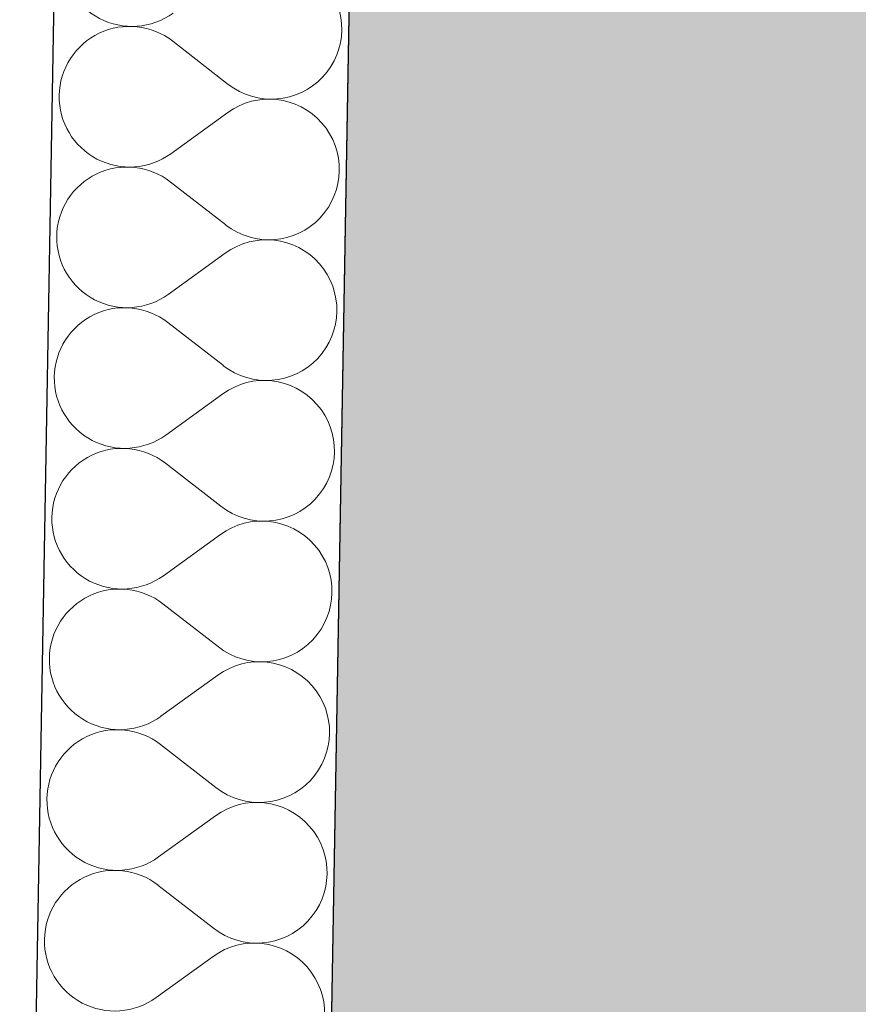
# Model space of a CAD drawing. Header units: millimetres. Extents: x -23738 to 4435, y -2716 to 20653.
# Tile 6 of 160: x -20645 to -20191, y 706 to 1239. Entities that reach past the tile are written whole.
import ezdxf

# ---------------------------------------------------------------- set-up
doc = ezdxf.new("R2010")
doc.units = ezdxf.units.MM
doc.header["$MEASUREMENT"] = 0
doc.linetypes.add('Wipeout_Contour', pattern=[1000, 0, -1000])
for name, color, linetype in [('9._POHLED ZÁPADNÍ_2_Konstrukce - nosné', 7, 'Continuous'), ('9._POHLED ZÁPADNÍ_2_Nové_Konstrukce - nosné', 7, 'Continuous'), ('9._POHLED ZÁPADNÍ_2_Nové_Výplně – Řezové', 7, 'Continuous'), ('9._POHLED ZÁPADNÍ_2_Výplně – Řezové', 7, 'Continuous'), ('9._POHLED ZÁPADNÍ_2_VÝTAH VAR 1', 7, 'Continuous')]:
    doc.layers.add(name, color=color, linetype=linetype)

# ---------------------------------------------------------------- blocks, each defined once
blk = doc.blocks.new('*X3', base_point=(-24533.14, -6254.22))
at = {"layer": '9._POHLED ZÁPADNÍ_2_Nové_Výplně – Řezové', "color": 21, "linetype": 'Continuous', "lineweight": 20, "true_color": 0xffaaaa}
for p, q in [((-20531.82, 1203.8), (-20561.89, 1227.19)), ((-20532.08, 1188.57), (-20562.95, 1166.25)), ((-20533.14, 1127.63), (-20563.22, 1151.01)), ((-20533.41, 1112.39), (-20564.28, 1090.07)), ((-20534.47, 1051.45), (-20564.55, 1074.83)), ((-20534.74, 1036.21), (-20565.61, 1013.89)), ((-20535.8, 975.27), (-20565.87, 998.65)), ((-20536.07, 960.03), (-20566.94, 937.71)), ((-20537.13, 899.09), (-20567.2, 922.47)), ((-20537.39, 883.85), (-20568.26, 861.53)), ((-20538.46, 822.91), (-20568.53, 846.29)), ((-20538.72, 807.67), (-20569.59, 785.35)), ((-20539.78, 746.73), (-20569.86, 770.12)), ((-20540.05, 731.5), (-20570.92, 709.17))]:
    blk.add_line(p, q, dxfattribs=at)
for centre, start, end in [((-20583.95, 1273.3), 179.0012, 305.8711), ((-20508.43, 1233.88), 232.1313, 125.8711), ((-20585.27, 1197.12), 52.1313, 179.0012), ((-20585.27, 1197.12), 179.0012, 305.8711), ((-20509.76, 1157.7), 232.1313, 125.8711), ((-20586.6, 1120.94), 52.1313, 179.0012), ((-20586.6, 1120.94), 179.0012, 305.8711), ((-20511.09, 1081.52), 232.1313, 125.8711), ((-20587.93, 1044.76), 52.1313, 179.0012), ((-20587.93, 1044.76), 179.0012, 305.8711), ((-20512.42, 1005.34), 232.1313, 125.8711), ((-20589.26, 968.58), 52.1313, 179.0012), ((-20589.26, 968.58), 179.0012, 305.8711), ((-20513.74, 929.16), 232.1313, 125.8711), ((-20590.59, 892.4), 52.1313, 179.0012), ((-20590.59, 892.4), 179.0012, 305.8711), ((-20515.07, 852.98), 232.1313, 125.8711), ((-20591.91, 816.22), 52.1313, 179.0012), ((-20591.91, 816.22), 179.0012, 305.8711), ((-20516.4, 776.8), 232.1313, 125.8711), ((-20593.24, 740.04), 52.1313, 179.0012), ((-20593.24, 740.04), 179.0012, 305.8711), ((-20517.73, 700.63), 232.1313, 125.8711)]:
    blk.add_arc(centre, 38.1, start, end, dxfattribs=at)
blk = doc.blocks.new('*X18', base_point=(-24533.14, -6254.22))
at = {"layer": '9._POHLED ZÁPADNÍ_2_Nové_Výplně – Řezové', "color": 21, "linetype": 'Continuous', "lineweight": 20, "true_color": 0xffaaaa}
for p, q in [((-20531.82, 1203.8), (-20561.89, 1227.19)), ((-20532.08, 1188.57), (-20562.95, 1166.25)), ((-20533.14, 1127.63), (-20563.22, 1151.01)), ((-20533.41, 1112.39), (-20564.28, 1090.07)), ((-20534.47, 1051.45), (-20564.55, 1074.83)), ((-20534.74, 1036.21), (-20565.61, 1013.89)), ((-20535.8, 975.27), (-20565.87, 998.65)), ((-20536.07, 960.03), (-20566.94, 937.71)), ((-20537.13, 899.09), (-20567.2, 922.47)), ((-20537.39, 883.85), (-20568.26, 861.53)), ((-20538.46, 822.91), (-20568.53, 846.29)), ((-20538.72, 807.67), (-20569.59, 785.35)), ((-20539.78, 746.73), (-20569.86, 770.12)), ((-20540.05, 731.5), (-20570.92, 709.17))]:
    blk.add_line(p, q, dxfattribs=at)
for centre, start, end in [((-20583.95, 1273.3), 179.0012, 305.8711), ((-20508.43, 1233.88), 232.1313, 125.8711), ((-20585.27, 1197.12), 52.1313, 179.0012), ((-20585.27, 1197.12), 179.0012, 305.8711), ((-20509.76, 1157.7), 232.1313, 125.8711), ((-20586.6, 1120.94), 52.1313, 179.0012), ((-20586.6, 1120.94), 179.0012, 305.8711), ((-20511.09, 1081.52), 232.1313, 125.8711), ((-20587.93, 1044.76), 52.1313, 179.0012), ((-20587.93, 1044.76), 179.0012, 305.8711), ((-20512.42, 1005.34), 232.1313, 125.8711), ((-20589.26, 968.58), 52.1313, 179.0012), ((-20589.26, 968.58), 179.0012, 305.8711), ((-20513.74, 929.16), 232.1313, 125.8711), ((-20590.59, 892.4), 52.1313, 179.0012), ((-20590.59, 892.4), 179.0012, 305.8711), ((-20515.07, 852.98), 232.1313, 125.8711), ((-20591.91, 816.22), 52.1313, 179.0012), ((-20591.91, 816.22), 179.0012, 305.8711), ((-20516.4, 776.8), 232.1313, 125.8711), ((-20593.24, 740.04), 52.1313, 179.0012), ((-20593.24, 740.04), 179.0012, 305.8711), ((-20517.73, 700.63), 232.1313, 125.8711)]:
    blk.add_arc(centre, 38.1, start, end, dxfattribs=at)

msp = doc.modelspace()

# ---------------------------------------------------------------- wipeouts: each hides what was drawn before it
at = {"color": 254, "linetype": 'Wipeout_Contour', "lineweight": 0, "ltscale": 103646.352085}
msp.add_wipeout([(-20644.75, 189.65), (-20481.93, 349.73), (-20420.71, 3861.21), (-20430.71, 3861.39), (-20580.69, 3864)], dxfattribs=at).dxf.layer = '9._POHLED ZÁPADNÍ_2_Nové_Výplně – Řezové'

# ---------------------------------------------------------------- next in the draw order: hatches: boundary and pattern name
at = {"layer": '9._POHLED ZÁPADNÍ_2_Výplně – Řezové', "linetype": 'Continuous', "lineweight": 13}
msp.add_hatch(color=254, dxfattribs=at).paths.add_polyline_path([(-20483.55, 349.73), (-20183.59, 344.44), (-20121.68, 3860.48), (-20421.63, 3865.76)])

# ---------------------------------------------------------------- next in the draw order: linework, layer by layer
at = {"layer": '9._POHLED ZÁPADNÍ_2_Konstrukce - nosné', "color": 7, "linetype": 'Continuous', "lineweight": 50, "flags": 128}
msp.add_lwpolyline([(-20421.63, 3865.76), (-20483.55, 349.73)], dxfattribs=at)
at = {"layer": '9._POHLED ZÁPADNÍ_2_Nové_Konstrukce - nosné', "color": 1, "linetype": 'Continuous', "lineweight": 25, "flags": 128}
for points in [[(-20580.69, 3864), (-20644.75, 189.65)], [(-20481.93, 349.73), (-20420.71, 3861.21)]]:
    msp.add_lwpolyline(points, dxfattribs=at)

# ---------------------------------------------------------------- next in the draw order: block references
at = {"layer": '9._POHLED ZÁPADNÍ_2_VÝTAH VAR 1', "color": 9, "linetype": 'Continuous', "lineweight": 13}
msp.add_blockref('*X3', (-24533.14, -6254.22), dxfattribs=at)

# ---------------------------------------------------------------- next in the draw order: wipeouts: each hides what was drawn before it
at = {"color": 254, "linetype": 'Wipeout_Contour', "lineweight": 0, "ltscale": 274303.920399}
msp.add_wipeout([(-20641.96, 349.65), (-20481.93, 349.73), (-20428.28, 3427.35), (-20533.92, 3427.35), (-20533.92, 3677.35), (-20423.92, 3677.35), (-20313.53, 10008.83), (-20473.28, 10024.95), (-20580.69, 3864), (-20570.98, 4415.68), (-20411.95, 4415.68), (-20421.63, 3865.76), (-20580.69, 3864)], dxfattribs=at).dxf.layer = '9._POHLED ZÁPADNÍ_2_Nové_Výplně – Řezové'

# ---------------------------------------------------------------- next in the draw order: linework, layer by layer
at = {"layer": '9._POHLED ZÁPADNÍ_2_Nové_Konstrukce - nosné', "color": 1, "linetype": 'Continuous', "lineweight": 25, "flags": 128}
for points in [[(-20470.48, 10185.48), (-20641.96, 349.65)], [(-20481.93, 349.73), (-20428.28, 3427.35)]]:
    msp.add_lwpolyline(points, dxfattribs=at)

# ---------------------------------------------------------------- next in the draw order: block references
at = {"layer": '9._POHLED ZÁPADNÍ_2_VÝTAH VAR 1', "color": 9, "linetype": 'Continuous', "lineweight": 13}
msp.add_blockref('*X18', (-24533.14, -6254.22), dxfattribs=at)

doc.saveas('drawing.dxf')
